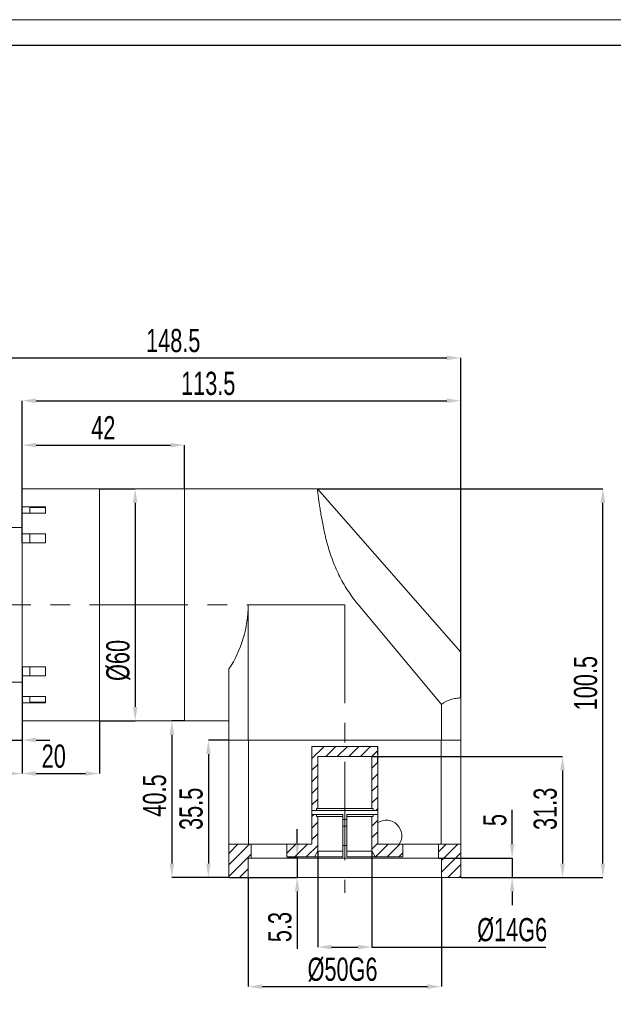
# Model space of a CAD drawing. Header units: millimetres. Extents: x 0 to 283, y 0 to 199.
# Tile 3 of 4: x 103 to 180, y 71 to 199. Entities that reach past the tile are written whole.
import ezdxf

# ---------------------------------------------------------------- set-up
doc = ezdxf.new("R2010")
doc.units = ezdxf.units.MM
doc.linetypes.add('CENTER2', pattern=[28.575, 19.05, -3.175, 3.175, -3.175])
doc.linetypes.add('CENTERX2', pattern=[20.32, 12.7, -2.54, 2.54, -2.54])
doc.layers.add('3中心线层', color=1, linetype='CENTER2')
doc.layers.add('图框_外框线', color=7, linetype='Continuous', lineweight=18)
doc.layers.add('尺寸线层', color=3, linetype='Continuous', lineweight=18)
doc.styles.add('SLDTEXTSTYLE2', font='txt', dxfattribs={"width": 0.7})
doc.dimstyles.new('SLDDIMSTYLE3', dxfattribs={"dimtxt": 3, "dimasz": 1.8, "dimexe": 0, "dimexo": 0.0625, "dimgap": 0.75, "dimtad": 1, "dimlfac": 2, "dimrnd": 1e-09, "dimzin": 12, "dimdsep": 46, "dimtxsty": 'SLDTEXTSTYLE2', "dimcen": 0.09, "dimdle": 3.6, "dimadec": 0, "dimazin": 3, "dimtfac": 1, "dimtofl": 0, "dimtmove": 0, "dimatfit": 3, "dimfxl": 1, "dimfrac": 2, "dimtolj": 1, "dimarcsym": 0})
doc.dimstyles.new('SLDDIMSTYLE4', dxfattribs={"dimtxt": 3, "dimasz": 1.8, "dimexe": 0, "dimexo": 0.0625, "dimgap": 0.75, "dimtad": 1, "dimlfac": 2, "dimrnd": 1e-09, "dimzin": 12, "dimdsep": 46, "dimtxsty": 'SLDTEXTSTYLE2', "dimsah": 1, "dimcen": 0.09, "dimadec": 0, "dimazin": 3, "dimtfac": 1, "dimtofl": 0, "dimtmove": 0, "dimatfit": 3, "dimfxl": 1, "dimfrac": 2, "dimtolj": 1, "dimarcsym": 0})
doc.dimstyles.new('SLDDIMSTYLE5', dxfattribs={"dimtxt": 3, "dimasz": 1.8, "dimexe": 0, "dimexo": 0.0625, "dimgap": 0.75, "dimtad": 1, "dimlfac": 2, "dimrnd": 1e-09, "dimzin": 12, "dimdsep": 46, "dimtxsty": 'SLDTEXTSTYLE2', "dimsah": 1, "dimcen": 0.09, "dimadec": 0, "dimazin": 3, "dimtfac": 1, "dimtmove": 0, "dimatfit": 0, "dimfxl": 1, "dimfrac": 2, "dimtolj": 1, "dimtzin": 12, "dimarcsym": 0})
doc.dimstyles.new('SLDDIMSTYLE6', dxfattribs={"dimtxt": 3, "dimasz": 1.8, "dimexe": 0, "dimexo": 0.0625, "dimgap": 0.75, "dimtad": 1, "dimlfac": 2, "dimrnd": 1e-09, "dimzin": 12, "dimdsep": 46, "dimtxsty": 'SLDTEXTSTYLE2', "dimsah": 1, "dimcen": 0.09, "dimadec": 0, "dimazin": 3, "dimtfac": 1, "dimtofl": 0, "dimtmove": 0, "dimatfit": 3, "dimfxl": 1, "dimfrac": 2, "dimtolj": 1, "dimarcsym": 0})
pattern_1 = [(45, (-7.6883, -12.4113), (-0.7483547, 0.7483547), [])]
pattern_2 = [(135, (-7.6883, -12.4113), (-2.245064, -2.245064), [])]

# ---------------------------------------------------------------- blocks, each defined once
blk = doc.blocks.new('*D80')
at = {"layer": 'Defpoints', "color": 0}
for p in [(160.06, 154.98), (85.81, 126.55), (160.06, 111.01)]:
    blk.add_point(p, dxfattribs=at)
at = {"layer": '尺寸线层', "color": 0, "lineweight": -2}
for p, q in [((85.81, 126.61), (85.81, 154.98)), ((87.61, 154.98), (158.26, 154.98)), ((160.06, 111.07), (160.06, 154.98))]:
    blk.add_line(p, q, dxfattribs=at)
at = {"layer": '尺寸线层', "color": 0}
for points in [[(87.61, 155.28), (87.61, 154.68), (85.81, 154.98)], [(158.26, 154.68), (158.26, 155.28), (160.06, 154.98)]]:
    blk.add_solid(points, dxfattribs=at)
at = {"layer": '尺寸线层', "color": 0, "insert": (122.86, 158.73), "char_height": 3, "attachment_point": 2, "style": 'SLDTEXTSTYLE2'}
blk.add_mtext('\\A1;148.5', dxfattribs=at)
blk = doc.blocks.new('*D81')
at = {"layer": 'Defpoints', "color": 0}
for p in [(124.31, 108.05), (122.68, 87.8), (130.06, 87.8)]:
    blk.add_point(p, dxfattribs=at)
at = {"layer": '尺寸线层', "color": 0, "lineweight": -2}
for p, q in [((124.25, 108.05), (122.68, 108.05)), ((122.68, 106.25), (122.68, 89.6)), ((130, 87.8), (122.68, 87.8))]:
    blk.add_line(p, q, dxfattribs=at)
at = {"layer": '尺寸线层', "color": 0}
for points in [[(122.98, 106.25), (122.38, 106.25), (122.68, 108.05)], [(122.38, 89.6), (122.98, 89.6), (122.68, 87.8)]]:
    blk.add_solid(points, dxfattribs=at)
at = {"layer": '尺寸线层', "color": 0, "insert": (118.93, 98.39), "char_height": 3, "attachment_point": 2, "rotation": 90, "style": 'SLDTEXTSTYLE2'}
blk.add_mtext('\\A1;40.5', dxfattribs=at)
blk = doc.blocks.new('*D82')
at = {"layer": 'Defpoints', "color": 0}
for p in [(141.56, 91.2), (148.56, 91.2), (148.56, 78.8)]:
    blk.add_point(p, dxfattribs=at)
at = {"layer": '尺寸线层', "color": 0, "lineweight": -2}
for p, q in [((141.56, 91.14), (141.56, 78.8)), ((148.56, 91.14), (148.56, 78.8)), ((143.36, 78.8), (146.76, 78.8)), ((148.56, 78.8), (171.1, 78.8))]:
    blk.add_line(p, q, dxfattribs=at)
at = {"layer": '尺寸线层', "color": 0}
for points in [[(143.36, 79.1), (143.36, 78.5), (141.56, 78.8)], [(146.76, 78.5), (146.76, 79.1), (148.56, 78.8)]]:
    blk.add_solid(points, dxfattribs=at)
at = {"layer": '尺寸线层', "color": 0, "insert": (166.72, 82.55), "char_height": 3, "attachment_point": 2, "style": 'SLDTEXTSTYLE2'}
blk.add_mtext('\\A1;%%c14G6', dxfattribs=at)
blk = doc.blocks.new('*D83')
at = {"layer": 'Defpoints', "color": 0}
for p in [(141.51, 138.05), (178.46, 138.05), (160.06, 87.8)]:
    blk.add_point(p, dxfattribs=at)
at = {"layer": '尺寸线层', "color": 0, "lineweight": -2}
for p, q in [((141.57, 138.05), (178.46, 138.05)), ((178.46, 89.6), (178.46, 136.25)), ((160.13, 87.8), (178.46, 87.8))]:
    blk.add_line(p, q, dxfattribs=at)
at = {"layer": '尺寸线层', "color": 0}
for points in [[(178.76, 136.25), (178.16, 136.25), (178.46, 138.05)], [(178.16, 89.6), (178.76, 89.6), (178.46, 87.8)]]:
    blk.add_solid(points, dxfattribs=at)
at = {"layer": '尺寸线层', "color": 0, "insert": (174.71, 112.92), "char_height": 3, "attachment_point": 2, "rotation": 90, "style": 'SLDTEXTSTYLE2'}
blk.add_mtext('\\A1;100.5', dxfattribs=at)
blk = doc.blocks.new('*D84')
at = {"layer": 'Defpoints', "color": 0}
for p in [(148.56, 103.45), (160.06, 87.8), (173.24, 87.8)]:
    blk.add_point(p, dxfattribs=at)
at = {"layer": '尺寸线层', "color": 0, "lineweight": -2}
for p, q in [((148.63, 103.45), (173.24, 103.45)), ((173.24, 101.65), (173.24, 89.6)), ((160.13, 87.8), (173.24, 87.8))]:
    blk.add_line(p, q, dxfattribs=at)
at = {"layer": '尺寸线层', "color": 0}
for points in [[(173.54, 101.65), (172.94, 101.65), (173.24, 103.45)], [(172.94, 89.6), (173.54, 89.6), (173.24, 87.8)]]:
    blk.add_solid(points, dxfattribs=at)
at = {"layer": '尺寸线层', "color": 0, "insert": (169.49, 96.67), "char_height": 3, "attachment_point": 2, "rotation": 90, "style": 'SLDTEXTSTYLE2'}
blk.add_mtext('\\A1;31.3', dxfattribs=at)
blk = doc.blocks.new('*D85')
at = {"layer": 'Defpoints', "color": 0}
for p in [(157.19, 90.3), (160.06, 87.8), (166.72, 87.8)]:
    blk.add_point(p, dxfattribs=at)
at = {"layer": '尺寸线层', "color": 0, "lineweight": -2}
for p, q in [((166.72, 92.1), (166.72, 96.54)), ((157.25, 90.3), (166.72, 90.3)), ((166.72, 90.3), (166.72, 87.8)), ((160.13, 87.8), (166.72, 87.8)), ((166.72, 86), (166.72, 84.2))]:
    blk.add_line(p, q, dxfattribs=at)
at = {"layer": '尺寸线层', "color": 0}
for points in [[(166.42, 92.1), (167.02, 92.1), (166.72, 90.3)], [(167.02, 86), (166.42, 86), (166.72, 87.8)]]:
    blk.add_solid(points, dxfattribs=at)
at = {"layer": '尺寸线层', "color": 0, "insert": (162.97, 95.22), "char_height": 3, "attachment_point": 2, "rotation": 90, "style": 'SLDTEXTSTYLE2'}
blk.add_mtext('\\A1;5', dxfattribs=at)
blk = doc.blocks.new('*D86')
at = {"layer": 'Defpoints', "color": 0}
for p in [(132.56, 87.8), (157.56, 87.8), (157.56, 73.68)]:
    blk.add_point(p, dxfattribs=at)
at = {"layer": '尺寸线层', "color": 0, "lineweight": -2}
for p, q in [((132.56, 87.74), (132.56, 73.68)), ((157.56, 87.74), (157.56, 73.68)), ((134.36, 73.68), (155.76, 73.68))]:
    blk.add_line(p, q, dxfattribs=at)
at = {"layer": '尺寸线层', "color": 0}
for points in [[(134.36, 73.98), (134.36, 73.38), (132.56, 73.68)], [(155.76, 73.38), (155.76, 73.98), (157.56, 73.68)]]:
    blk.add_solid(points, dxfattribs=at)
at = {"layer": '尺寸线层', "color": 0, "insert": (144.77, 77.43), "char_height": 3, "attachment_point": 2, "style": 'SLDTEXTSTYLE2'}
blk.add_mtext('\\A1;%%c50G6', dxfattribs=at)
blk = doc.blocks.new('*D87')
at = {"layer": 'Defpoints', "color": 0}
for p in [(137.56, 90.45), (130.06, 87.8), (138.9, 87.8)]:
    blk.add_point(p, dxfattribs=at)
at = {"layer": '尺寸线层', "color": 0, "lineweight": -2}
for p, q in [((138.9, 92.25), (138.9, 94.05)), ((137.63, 90.45), (138.9, 90.45)), ((138.9, 90.45), (138.9, 87.8)), ((130.13, 87.8), (138.9, 87.8)), ((138.9, 86), (138.9, 78.56))]:
    blk.add_line(p, q, dxfattribs=at)
at = {"layer": '尺寸线层', "color": 0}
for points in [[(138.6, 92.25), (139.2, 92.25), (138.9, 90.45)], [(139.2, 86), (138.6, 86), (138.9, 87.8)]]:
    blk.add_solid(points, dxfattribs=at)
at = {"layer": '尺寸线层', "color": 0, "insert": (135.15, 81.38), "char_height": 3, "attachment_point": 2, "rotation": 90, "style": 'SLDTEXTSTYLE2'}
blk.add_mtext('\\A1;5.3', dxfattribs=at)
blk = doc.blocks.new('*D88')
at = {"layer": 'Defpoints', "color": 0}
for p in [(124.31, 143.7), (124.31, 138.05), (103.31, 134.91)]:
    blk.add_point(p, dxfattribs=at)
at = {"layer": '尺寸线层', "color": 0, "lineweight": -2}
for p, q in [((103.31, 134.98), (103.31, 143.7)), ((105.11, 143.7), (122.51, 143.7)), ((124.31, 138.11), (124.31, 143.7))]:
    blk.add_line(p, q, dxfattribs=at)
at = {"layer": '尺寸线层', "color": 0}
for points in [[(105.11, 144), (105.11, 143.4), (103.31, 143.7)], [(122.51, 143.4), (122.51, 144), (124.31, 143.7)]]:
    blk.add_solid(points, dxfattribs=at)
at = {"layer": '尺寸线层', "color": 0, "insert": (113.81, 147.45), "char_height": 3, "attachment_point": 2, "style": 'SLDTEXTSTYLE2'}
blk.add_mtext('\\A1;42', dxfattribs=at)
blk = doc.blocks.new('*D89')
at = {"layer": 'Defpoints', "color": 0}
for p in [(160.06, 149.44), (103.31, 131.06), (160.06, 111.01)]:
    blk.add_point(p, dxfattribs=at)
at = {"layer": '尺寸线层', "color": 0, "lineweight": -2}
for p, q in [((103.31, 131.12), (103.31, 149.44)), ((105.11, 149.44), (158.26, 149.44)), ((160.06, 111.07), (160.06, 149.44))]:
    blk.add_line(p, q, dxfattribs=at)
at = {"layer": '尺寸线层', "color": 0}
for points in [[(105.11, 149.74), (105.11, 149.14), (103.31, 149.44)], [(158.26, 149.14), (158.26, 149.74), (160.06, 149.44)]]:
    blk.add_solid(points, dxfattribs=at)
at = {"layer": '尺寸线层', "color": 0, "insert": (127.39, 153.19), "char_height": 3, "attachment_point": 2, "style": 'SLDTEXTSTYLE2'}
blk.add_mtext('\\A1;113.5', dxfattribs=at)
blk = doc.blocks.new('*D91')
at = {"layer": 'Defpoints', "color": 0}
for p in [(85.81, 119.55), (103.31, 115.04), (103.31, 101.24)]:
    blk.add_point(p, dxfattribs=at)
at = {"layer": '尺寸线层', "color": 0, "lineweight": -2}
for p, q in [((85.81, 119.49), (85.81, 101.24)), ((103.31, 114.98), (103.31, 101.24)), ((87.61, 101.24), (101.51, 101.24))]:
    blk.add_line(p, q, dxfattribs=at)
at = {"layer": '尺寸线层', "color": 0}
for points in [[(87.61, 101.54), (87.61, 100.94), (85.81, 101.24)], [(101.51, 100.94), (101.51, 101.54), (103.31, 101.24)]]:
    blk.add_solid(points, dxfattribs=at)
at = {"layer": '尺寸线层', "color": 0, "insert": (94.71, 104.99), "char_height": 3, "attachment_point": 2, "style": 'SLDTEXTSTYLE2'}
blk.add_mtext('\\A1;35', dxfattribs=at)
blk = doc.blocks.new('*D92')
at = {"layer": 'Defpoints', "color": 0}
for p in [(103.31, 115.04), (101.81, 113.05), (103.31, 105.56)]:
    blk.add_point(p, dxfattribs=at)
at = {"layer": '尺寸线层', "color": 0, "lineweight": -2}
for p, q in [((103.31, 114.98), (103.31, 105.56)), ((101.81, 112.99), (101.81, 105.56)), ((100.01, 105.56), (95.58, 105.56)), ((101.81, 105.56), (103.31, 105.56)), ((105.11, 105.56), (106.91, 105.56))]:
    blk.add_line(p, q, dxfattribs=at)
at = {"layer": '尺寸线层', "color": 0}
for points in [[(100.01, 105.26), (100.01, 105.86), (101.81, 105.56)], [(105.11, 105.86), (105.11, 105.26), (103.31, 105.56)]]:
    blk.add_solid(points, dxfattribs=at)
at = {"layer": '尺寸线层', "color": 0, "insert": (96.89, 109.31), "char_height": 3, "attachment_point": 2, "style": 'SLDTEXTSTYLE2'}
blk.add_mtext('\\A1;3', dxfattribs=at)
blk = doc.blocks.new('*D93')
at = {"layer": 'Defpoints', "color": 0}
for p in [(103.31, 115.04), (113.31, 108.05), (113.31, 101.24)]:
    blk.add_point(p, dxfattribs=at)
at = {"layer": '尺寸线层', "color": 0, "lineweight": -2}
for p, q in [((103.31, 114.98), (103.31, 101.24)), ((113.31, 107.99), (113.31, 101.24)), ((105.11, 101.24), (111.51, 101.24))]:
    blk.add_line(p, q, dxfattribs=at)
at = {"layer": '尺寸线层', "color": 0}
for points in [[(105.11, 101.54), (105.11, 100.94), (103.31, 101.24)], [(111.51, 100.94), (111.51, 101.54), (113.31, 101.24)]]:
    blk.add_solid(points, dxfattribs=at)
at = {"layer": '尺寸线层', "color": 0, "insert": (107.4, 104.99), "char_height": 3, "attachment_point": 2, "style": 'SLDTEXTSTYLE2'}
blk.add_mtext('\\A1;20', dxfattribs=at)
blk = doc.blocks.new('*D94')
at = {"layer": 'Defpoints', "color": 0}
for p in [(113.31, 138.05), (113.31, 108.05), (117.94, 108.05)]:
    blk.add_point(p, dxfattribs=at)
at = {"layer": '尺寸线层', "color": 0, "lineweight": -2}
for p, q in [((113.38, 138.05), (117.94, 138.05)), ((117.94, 136.25), (117.94, 109.85)), ((113.38, 108.05), (117.94, 108.05))]:
    blk.add_line(p, q, dxfattribs=at)
at = {"layer": '尺寸线层', "color": 0}
for points in [[(118.24, 136.25), (117.64, 136.25), (117.94, 138.05)], [(117.64, 109.85), (118.24, 109.85), (117.94, 108.05)]]:
    blk.add_solid(points, dxfattribs=at)
at = {"layer": '尺寸线层', "color": 0, "insert": (114.19, 115.86), "char_height": 3, "attachment_point": 2, "rotation": 90, "style": 'SLDTEXTSTYLE2'}
blk.add_mtext('\\A1;%%c60', dxfattribs=at)
blk = doc.blocks.new('*D96')
at = {"layer": 'Defpoints', "color": 0}
for p in [(130.06, 105.55), (127.41, 87.8), (130.06, 87.8)]:
    blk.add_point(p, dxfattribs=at)
at = {"layer": '尺寸线层', "color": 0, "lineweight": -2}
for p, q in [((130, 105.55), (127.41, 105.55)), ((127.41, 103.75), (127.41, 89.6)), ((130, 87.8), (127.41, 87.8))]:
    blk.add_line(p, q, dxfattribs=at)
at = {"layer": '尺寸线层', "color": 0}
for points in [[(127.71, 103.75), (127.11, 103.75), (127.41, 105.55)], [(127.11, 89.6), (127.71, 89.6), (127.41, 87.8)]]:
    blk.add_solid(points, dxfattribs=at)
at = {"layer": '尺寸线层', "color": 0, "insert": (123.66, 96.67), "char_height": 3, "attachment_point": 2, "rotation": 90, "style": 'SLDTEXTSTYLE2'}
blk.add_mtext('\\A1;35.5', dxfattribs=at)

msp = doc.modelspace()

# ---------------------------------------------------------------- hatches: boundary and pattern name
at = {"linetype": 'Continuous', "lineweight": 0}
h = msp.add_hatch(dxfattribs=at)
h.set_pattern_fill('ANSI31', scale=0.333333, style=0)
h.set_pattern_definition(pattern_1)
h.paths.add_polyline_path([(140.813772, 102.449971), (140.813197, 102.449971), (140.813197, 96.449971), (141.413828, 96.449971), (141.413828, 96.699971), (141.563844, 96.699971), (141.563844, 103.449971), (148.563029, 103.449971), (148.563029, 96.699971), (148.713045, 96.699971), (148.713045, 96.449971), (149.319746, 96.449971), (149.319746, 102.449971), (149.313101, 102.449971), (149.313101, 104.753505), (140.813772, 104.753505)], flags=0)
h = msp.add_hatch(dxfattribs=at)
h.set_pattern_fill('ANSI31', angle=90, style=0)
h.set_pattern_definition(pattern_2)
edge = h.paths.add_edge_path(flags=0)
edge.add_line((140.813772, 104.753505), (140.813197, 104.753505))
edge.add_line((140.813197, 104.753505), (140.813197, 102.731402))
edge.add_spline(control_points=[(140.813197, 102.731402), (140.81358, 102.737583), (140.813772, 102.743778), (140.813772, 102.749971)], knot_values=[0.0009165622, 0.0009165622, 0.0009165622, 0.0009165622, 0.0009533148, 0.0009533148, 0.0009533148, 0.0009533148], weights=[1, 1, 1, 1], degree=3, periodic=0)
edge.add_line((140.813772, 102.749971), (140.813772, 104.753505))
h = msp.add_hatch(dxfattribs=at)
h.set_pattern_fill('ANSI31', angle=90, style=0)
h.set_pattern_definition(pattern_2)
edge = h.paths.add_edge_path(flags=0)
edge.add_spline(control_points=[(149.313101, 102.749971), (149.313101, 102.728923), (149.31534, 102.70776), (149.319746, 102.687179)], knot_values=[0.0000001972, 0.0000001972, 0.0000001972, 0.0000001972, 0.0001262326, 0.0001262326, 0.0001262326, 0.0001262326], weights=[1, 1, 1, 1], degree=3, periodic=0)
edge.add_line((149.319746, 102.687179), (149.319746, 104.753505))
edge.add_line((149.319746, 104.753505), (149.313101, 104.753505))
edge.add_line((149.313101, 104.753505), (149.313101, 102.749971))
h = msp.add_hatch(dxfattribs=at)
h.set_pattern_fill('ANSI31', scale=0.333333, style=0)
h.set_pattern_definition(pattern_1)
edge = h.paths.add_edge_path(flags=0)
edge.add_line((140.813197, 95.949971), (140.813197, 92.09195))
edge.add_line((140.813197, 92.09195), (137.563627, 92.09195))
edge.add_line((137.563627, 92.09195), (137.563627, 90.449971))
edge.add_line((137.563627, 90.449971), (141.130787, 90.449971))
edge.add_spline(control_points=[(141.130787, 90.449971), (141.266838, 90.685597), (141.40289, 90.921222), (141.538944, 91.156847), (141.547244, 91.171221), (141.555544, 91.185596), (141.563844, 91.199971)], knot_values=[0.0077672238, 0.0077672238, 0.0077672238, 0.0077672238, 0.0093997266, 0.0093997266, 0.0093997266, 0.0094993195, 0.0094993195, 0.0094993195, 0.0094993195], weights=[1, 1, 1, 1, 1, 1, 1], degree=3, periodic=0)
edge.add_line((141.563844, 91.199971), (141.563844, 95.699971))
edge.add_line((141.563844, 95.699971), (141.413828, 95.699971))
edge.add_line((141.413828, 95.699971), (141.413828, 95.949971))
edge.add_line((141.413828, 95.949971), (140.813197, 95.949971))
h = msp.add_hatch(dxfattribs=at)
h.set_pattern_fill('ANSI31', scale=0.333333, style=0)
h.set_pattern_definition(pattern_1)
edge = h.paths.add_edge_path(flags=0)
edge.add_line((148.713045, 95.949971), (148.713045, 95.699971))
edge.add_line((148.713045, 95.699971), (148.563029, 95.699971))
edge.add_line((148.563029, 95.699971), (148.563029, 91.199971))
edge.add_spline(control_points=[(148.563029, 91.199971), (148.571329, 91.185596), (148.579629, 91.171221), (148.587929, 91.156847), (148.723983, 90.921222), (148.860035, 90.685597), (148.996086, 90.449971)], knot_values=[0.0093001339, 0.0093001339, 0.0093001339, 0.0093001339, 0.0093997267, 0.0093997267, 0.0093997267, 0.0110322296, 0.0110322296, 0.0110322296, 0.0110322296], weights=[1, 1, 1, 1, 1, 1, 1], degree=3, periodic=0)
edge.add_line((148.996086, 90.449971), (152.563246, 90.449971))
edge.add_line((152.563246, 90.449971), (152.563246, 92.09195))
edge.add_line((152.563246, 92.09195), (149.319746, 92.09195))
edge.add_line((149.319746, 92.09195), (149.319746, 95.949971))
edge.add_line((149.319746, 95.949971), (148.713045, 95.949971))
h = msp.add_hatch(dxfattribs=at)
h.set_pattern_fill('ANSI31', scale=0.333333, style=0)
h.set_pattern_definition(pattern_1)
h.paths.add_polyline_path([(132.938554, 92.09195), (130.063437, 92.09195), (130.063437, 87.799971), (132.563551, 87.799971), (132.563551, 90.299971), (132.938554, 90.299971)], flags=0)
h = msp.add_hatch(dxfattribs=at)
h.set_pattern_fill('ANSI31', scale=0.333333, style=0)
h.set_pattern_definition(pattern_1)
h.paths.add_polyline_path([(157.188319, 90.299971), (157.563322, 90.299971), (157.563322, 87.799971), (160.063437, 87.799971), (160.063437, 92.09195), (157.188319, 92.09195)], flags=0)

# ---------------------------------------------------------------- linework, layer by layer
at = {"color": 7, "linetype": 'Continuous', "lineweight": 15}
for p, q in [((113.313437, 138.049971), (103.313437, 138.049971)), ((103.313437, 135.733935), (103.313437, 138.049971)), ((124.313437, 138.049971), (113.313437, 138.049971)), ((113.313437, 138.049971), (113.313437, 113.822576)), ((113.313437, 123.049971), (113.313437, 138.049971)), ((141.512301, 138.049971), (124.313437, 138.049971)), ((124.313437, 108.049971), (124.313437, 138.049971)), ((124.313437, 138.049971), (124.313437, 113.822576)), ((160.063851, 116.943994), (141.517161, 138.042981)), ((106.313437, 135.733935), (103.313437, 135.733935)), ((103.313437, 135.733935), (103.313437, 134.912554)), ((106.313437, 135.653735), (104.313437, 135.653735)), ((104.313437, 134.912554), (104.313437, 135.653735)), ((106.313437, 135.337251), (106.313437, 135.733935)), ((106.313437, 134.912554), (106.313437, 135.337251)), ((103.313437, 132.230336), (103.313437, 134.912554)), ((103.313437, 134.912554), (106.313437, 134.912554)), ((103.313437, 133.049971), (101.813437, 133.049971)), ((106.313437, 132.230336), (103.313437, 132.230336)), ((103.313437, 132.230336), (103.313437, 131.057283)), ((104.313437, 131.079858), (104.313437, 132.230336)), ((106.313437, 131.653617), (106.313437, 132.230336)), ((106.313437, 131.057283), (106.313437, 131.653617)), ((103.313437, 115.042658), (103.313437, 131.057283)), ((103.313437, 131.057283), (106.313437, 131.057283)), ((113.313437, 108.049971), (113.313437, 123.049971)), ((132.563437, 123.049971), (132.563437, 105.549971)), ((157.563437, 110.166523), (146.825909, 123.049971)), ((103.313437, 115.042658), (106.313437, 115.042658)), ((103.313437, 113.869605), (103.313437, 115.042658)), ((104.313437, 115.020083), (104.313437, 113.869605)), ((106.313437, 114.446324), (106.313437, 115.042658)), ((130.063437, 105.549971), (130.063437, 114.758409)), ((103.313437, 111.187387), (103.313437, 113.869605)), ((106.313437, 113.869605), (103.313437, 113.869605)), ((106.313437, 113.869605), (106.313437, 114.446324)), ((113.313437, 113.822576), (113.313437, 108.049971)), ((124.313437, 113.822576), (124.313437, 108.049971)), ((101.813437, 113.049971), (103.313437, 113.049971)), ((103.313437, 111.187387), (106.313437, 111.187387)), ((103.313437, 110.366007), (103.313437, 111.187387)), ((104.313437, 111.187387), (104.313437, 110.446206)), ((106.313437, 110.76269), (106.313437, 111.187387)), ((160.063437, 111.009922), (160.063437, 105.549971)), ((103.313437, 108.049971), (103.313437, 110.366007)), ((106.313437, 110.366007), (103.313437, 110.366007)), ((104.313437, 110.446206), (106.313437, 110.446206)), ((106.313437, 110.366007), (106.313437, 110.76269)), ((157.563437, 105.549971), (157.563437, 110.166523)), ((103.313437, 108.049971), (113.313437, 108.049971)), ((113.313437, 108.049971), (124.313437, 108.049971)), ((124.313437, 108.049971), (130.063437, 108.049971)), ((130.28266, 105.549971), (130.063437, 105.549971)), ((130.063437, 92.09195), (130.063437, 105.549971)), ((130.28266, 105.549971), (132.344213, 105.549971)), ((132.563437, 105.549971), (132.344213, 105.549971)), ((157.563437, 105.549971), (132.563437, 105.549971)), ((132.603501, 105.549971), (132.603501, 92.09195)), ((132.603501, 105.549971), (157.523372, 105.549971)), ((149.319746, 104.753505), (140.813197, 104.753505)), ((140.813197, 104.753505), (140.813197, 92.09195)), ((149.313101, 104.45067), (149.313101, 104.753505)), ((149.319746, 94.85784), (149.319746, 104.753505)), ((157.523372, 92.09195), (157.523372, 105.549971)), ((157.78266, 105.549971), (157.563437, 105.549971)), ((157.78266, 105.549971), (159.844213, 105.549971)), ((160.063437, 105.549971), (159.844213, 105.549971)), ((160.063437, 105.549971), (160.063437, 92.09195)), ((140.813772, 103.300602), (140.813772, 102.749971)), ((140.813772, 102.772755), (140.813772, 103.300602)), ((141.563844, 96.699971), (141.563844, 103.449971)), ((141.563844, 103.449971), (148.563029, 103.449971)), ((148.563029, 103.449971), (148.563029, 96.699971)), ((149.313101, 103.760683), (149.313101, 104.099272)), ((149.313101, 102.749971), (149.313101, 103.301033)), ((149.313101, 103.301033), (149.313101, 102.771742)), ((140.813197, 96.449971), (141.413828, 96.449971)), ((140.813197, 95.949971), (141.413828, 95.949971)), ((141.413828, 96.449971), (141.413828, 96.699971)), ((141.413828, 96.699971), (141.563844, 96.699971)), ((141.413828, 96.449971), (148.713045, 96.449971)), ((141.413828, 95.699971), (141.413828, 95.949971)), ((141.413828, 95.949971), (144.813437, 95.949971)), ((141.563844, 95.699971), (141.413828, 95.699971)), ((148.563029, 96.699971), (141.563844, 96.699971)), ((141.563844, 91.199971), (141.563844, 95.699971)), ((144.813437, 95.699971), (141.563844, 95.699971)), ((144.813437, 95.949971), (144.813437, 95.699971)), ((144.813437, 95.699971), (144.813437, 91.199971)), ((145.313437, 95.699971), (145.313437, 95.949971)), ((145.313437, 95.949971), (148.713045, 95.949971)), ((145.313437, 91.199971), (145.313437, 95.699971)), ((148.563029, 95.699971), (145.313437, 95.699971)), ((148.563029, 96.699971), (148.713045, 96.699971)), ((148.563029, 95.699971), (148.563029, 91.199971)), ((148.713045, 95.699971), (148.563029, 95.699971)), ((148.713045, 96.699971), (148.713045, 96.449971)), ((148.713045, 96.449971), (149.319746, 96.449971)), ((148.713045, 95.949971), (148.713045, 95.699971)), ((148.713045, 95.949971), (149.319746, 95.949971)), ((145.313437, 95.299971), (144.813437, 95.299971)), ((145.313437, 94.449971), (144.813437, 94.449971)), ((149.319746, 94.85784), (149.319746, 92.09195)), ((130.063437, 92.09195), (132.603501, 92.09195)), ((130.063437, 92.09195), (130.063437, 87.799971)), ((140.813197, 92.09195), (132.603501, 92.09195)), ((132.938554, 92.09195), (132.938554, 90.299971)), ((137.563437, 92.09195), (137.563437, 90.449971)), ((137.563627, 90.449971), (137.563627, 92.09195)), ((144.813437, 91.949971), (145.313437, 91.949971)), ((149.319746, 92.09195), (152.103456, 92.09195)), ((157.523372, 92.09195), (152.103456, 92.09195)), ((152.563246, 92.09195), (152.563246, 90.449971)), ((152.563437, 90.449971), (152.563437, 92.09195)), ((157.188319, 90.299971), (157.188319, 92.09195)), ((157.523372, 92.09195), (160.063437, 92.09195)), ((160.063437, 87.799971), (160.063437, 92.09195)), ((137.563437, 90.449971), (137.563627, 90.449971)), ((141.130787, 90.449971), (137.563627, 90.449971)), ((144.813437, 90.449971), (141.130787, 90.449971)), ((141.563437, 91.199971), (144.813437, 91.199971)), ((144.813437, 91.199971), (144.813437, 90.449971)), ((145.313437, 91.199971), (148.563437, 91.199971)), ((145.313437, 90.449971), (145.313437, 91.199971)), ((148.996086, 90.449971), (145.313437, 90.449971)), ((152.563246, 90.449971), (148.996086, 90.449971)), ((152.563246, 90.449971), (152.563437, 90.449971)), ((132.563551, 90.299971), (132.563551, 87.799971)), ((132.938554, 90.299971), (132.563551, 90.299971)), ((157.188319, 90.299971), (132.938554, 90.299971)), ((157.563322, 90.299971), (157.188319, 90.299971)), ((157.563322, 87.799971), (157.563322, 90.299971)), ((132.563551, 87.799971), (130.063437, 87.799971)), ((157.563322, 87.799971), (132.563551, 87.799971)), ((160.063437, 87.799971), (157.563322, 87.799971))]:
    msp.add_line(p, q, dxfattribs=at)
at = {"color": 7, "linetype": 'Continuous', "lineweight": 15, "flags": 128}
for points in [[(141.130787, 90.449971), (141.538944, 91.156847), (141.563844, 91.199971)], [(148.563029, 91.199971), (148.587929, 91.156847), (148.996086, 90.449971)]]:
    msp.add_lwpolyline(points, dxfattribs=at)
at = {"color": 7, "linetype": 'Continuous', "lineweight": 15}
for centre, radius, start, end in [((117.563437, 123.049971), 15, 326.44269024, 0), ((150.438437, 93.199971), 2, 326.35742071, 124.01052639)]:
    msp.add_arc(centre, radius, start, end, dxfattribs=at)
for points, knots in [([(141.512301, 138.038711), (141.511933, 138.041822), (141.510434, 138.054509), (141.520163, 137.971984), (141.54213, 137.78667), (141.578485, 137.489343), (141.627953, 137.095806), (141.692577, 136.606035), (141.775723, 136.016371), (141.878645, 135.336424), (142.002409, 134.5796), (142.152499, 133.747748), (142.335547, 132.836327), (142.555373, 131.867857), (142.815324, 130.86348), (143.124292, 129.825864), (143.497427, 128.749132), (144.063423, 127.35497), (144.75569, 125.990531), (145.565404, 124.708196), (146.193603, 123.827722), (146.632014, 123.288466), (146.825909, 123.049971)], [0, 0, 0, 0, 0.0163102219, 0.0665043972, 0.1181553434, 0.1698062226, 0.220021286, 0.2702361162, 0.3219181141, 0.3735999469, 0.4236673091, 0.4737338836, 0.5253040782, 0.5768724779, 0.6260469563, 0.6752183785, 0.7260319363, 0.7768417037, 0.8682867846, 0.9154406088, 0.9626022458, 1, 1, 1, 1]), ([(160.063437, 116.943629), (160.063437, 116.932458), (160.063437, 116.910594), (160.063437, 116.731551), (160.063437, 116.453413), (160.063437, 116.06006), (160.063437, 115.559459), (160.063437, 114.961069), (160.063437, 114.266934), (160.063437, 113.472541), (160.063437, 112.419102), (160.063437, 111.545557), (160.063437, 111.009922)], [0, 0, 0, 0, 0.096545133, 0.1889390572, 0.2813339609, 0.3763867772, 0.4714430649, 0.5644646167, 0.6574871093, 0.7530211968, 0.8485589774, 1, 1, 1, 1]), ([(157.563437, 110.166523), (157.945453, 110.467455), (158.349664, 110.673319), (158.980982, 110.875034), (159.196567, 110.924284), (159.628743, 110.990014), (159.845716, 111.006777), (160.063437, 111.009922)], [0, 0, 0, 0, 0.5, 0.5, 0.75, 0.75, 1, 1, 1, 1])]:
    msp.add_open_spline(points, degree=3, knots=knots, dxfattribs=at)
at = {"layer": '3中心线层', "linetype": 'CENTERX2', "lineweight": 0}
for q in [(83.622748, 123.049971), (145.063437, 85.799971)]:
    msp.add_line((145.063437, 123.049971), q, dxfattribs=at)
at = {"layer": '图框_外框线', "color": 3}
msp.add_lwpolyline([(0, 0), (281.013922, 0), (281.013922, 198.716987), (0, 198.716987)], close=True, dxfattribs=at)
at = {"layer": '图框_外框线', "color": 3, "lineweight": 25}
msp.add_lwpolyline([(16.727019, 3.345404), (277.668518, 3.345404), (277.668518, 195.371584), (16.727019, 195.371584)], close=True, dxfattribs=at)

# ---------------------------------------------------------------- dimensions: what is measured, and where the dimension line sits
at = {"layer": '尺寸线层'}
for base, p1, p2, dimstyle, picture, middle in [((160.063437, 154.981254), (85.813437, 126.549971), (160.063437, 111.009922), 'SLDDIMSTYLE3', '*D80', (122.864258, 154.981254)), ((160.063437, 149.441204), (103.313437, 131.057283), (160.063437, 111.009922), 'SLDDIMSTYLE3', '*D89', (127.387745, 149.441204)), ((124.313437, 143.703294), (103.313437, 134.912554), (124.313437, 138.049971), 'SLDDIMSTYLE3', '*D88', (113.813437, 143.703294)), ((103.313437, 101.244191), (85.813437, 119.549971), (103.313437, 115.042658), 'SLDDIMSTYLE3', '*D91', (94.706718, 101.244191)), ((103.313437, 105.55642), (101.813437, 113.049971), (103.313437, 115.042658), 'SLDDIMSTYLE5', '*D92', (96.894442, 105.55642)), ((113.313437, 101.244191), (103.313437, 115.042658), (113.313437, 108.049971), 'SLDDIMSTYLE5', '*D93', (107.403837, 101.244191))]:
    dim = msp.add_linear_dim(base=base, p1=p1, p2=p2, dimstyle=dimstyle, dxfattribs=at)
    dim.commit()
    dim.dimension.update_dxf_attribs({"geometry": picture, "text_midpoint": middle, "dimtype": 160})
dim = msp.add_linear_dim(base=(117.944841, 108.049971), p1=(113.313437, 138.049971), p2=(113.313437, 108.049971), angle=90, text='%%c<>', dimstyle='SLDDIMSTYLE3', dxfattribs=at)
dim.commit()
dim.dimension.update_dxf_attribs({"geometry": '*D94', "text_midpoint": (117.944841, 115.857856), "dimtype": 160})
for base, p1, p2, dimstyle, picture, middle in [((178.455917, 138.049971), (160.063437, 87.799971), (141.511017, 138.049971), 'SLDDIMSTYLE3', '*D83', (178.455917, 112.924971)), ((122.683843, 87.799971), (124.313437, 108.049971), (130.063437, 87.799971), 'SLDDIMSTYLE3', '*D81', (122.683843, 98.393597)), ((127.413182, 87.799971), (130.063437, 105.549971), (130.063437, 87.799971), 'SLDDIMSTYLE3', '*D96', (127.413182, 96.674971)), ((173.243264, 87.799971), (148.563029, 103.449971), (160.063437, 87.799971), 'SLDDIMSTYLE3', '*D84', (173.243264, 96.674971)), ((166.71545, 87.799971), (157.188437, 90.299971), (160.063437, 87.799971), 'SLDDIMSTYLE5', '*D85', (166.71545, 95.218965)), ((138.902798, 87.799971), (137.563627, 90.449971), (130.063437, 87.799971), 'SLDDIMSTYLE5', '*D87', (138.902798, 81.3793))]:
    dim = msp.add_linear_dim(base=base, p1=p1, p2=p2, angle=90, dimstyle=dimstyle, dxfattribs=at)
    dim.commit()
    dim.dimension.update_dxf_attribs({"geometry": picture, "text_midpoint": middle, "dimtype": 160})
for base, p1, p2, dimstyle, picture, middle in [((148.563029, 78.799971), (141.563844, 91.199971), (148.563029, 91.199971), 'SLDDIMSTYLE4', '*D82', (166.71545, 78.799971)), ((157.563322, 73.681923), (132.563551, 87.799971), (157.563322, 87.799971), 'SLDDIMSTYLE6', '*D86', (144.769789, 73.681923))]:
    dim = msp.add_linear_dim(base=base, p1=p1, p2=p2, text='%%c<>G6', dimstyle=dimstyle, dxfattribs=at)
    dim.commit()
    dim.dimension.update_dxf_attribs({"geometry": picture, "text_midpoint": middle, "dimtype": 160})

doc.saveas('drawing.dxf')
